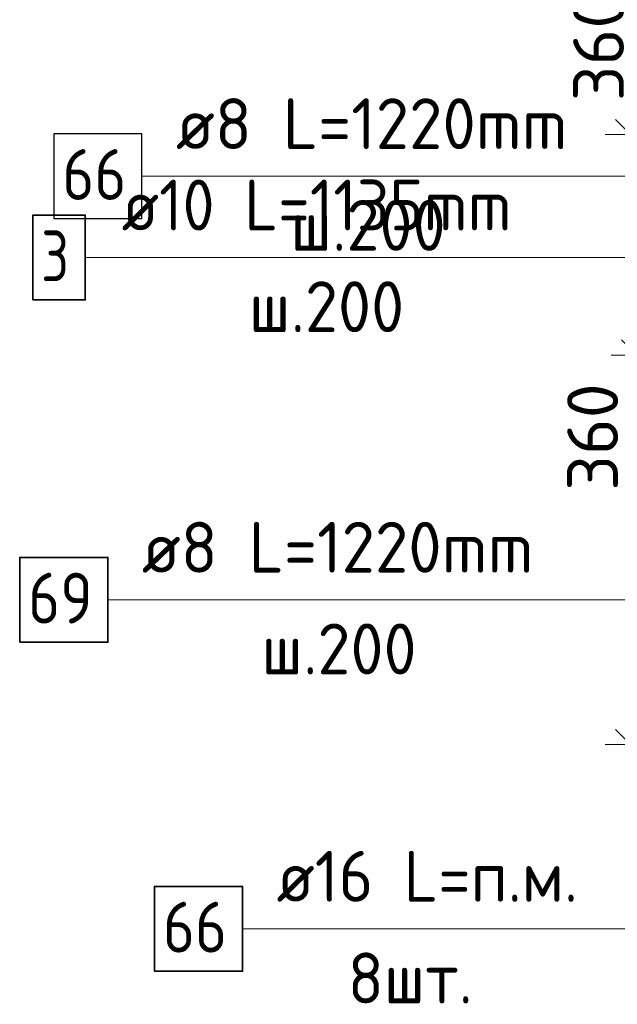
# Model space of a CAD drawing. Header units: metres. Extents: x -38 to 98, y -15 to 21.
# Tile 21 of 124: x 71.673 to 72.026, y 1.801 to 2.382. Entities that reach past the tile are written whole.
import ezdxf

# ---------------------------------------------------------------- set-up
doc = ezdxf.new("R2010")
doc.units = ezdxf.units.M
doc.header["$PDMODE"] = 65
for name, color, linetype, lineweight in [('XR$3$Арм.стержн. Хомут', 240, 'Continuous', 35), ('XR$3$Размерная линия (1)', 7, 'Continuous', 13), ('XR$5$Арм.стержн. Арматура края', 96, 'Continuous', 35), ('XR$5$Арм.стержн. Хомут', 240, 'Continuous', 35), ('XR$5$Арм.стержн.горизонт. 1', 180, 'Continuous', 35), ('XR$5$Размерная линия (1)', 7, 'Continuous', 13)]:
    doc.layers.add(name, color=color, linetype=linetype, lineweight=lineweight)
doc.styles.add('ISOCPEUR', font='txt')
doc.dimstyles.new('DIMSTYLE_24', dxfattribs={"dimtxt": 0.03, "dimasz": 0.03, "dimexe": 0, "dimexo": 0, "dimgap": 0.015, "dimtad": 2, "dimdec": 0, "dimlfac": 1000, "dimrnd": 5, "dimzin": 12, "dimdsep": 46, "dimtxsty": 'ISOCPEUR', "dimblk1": 'ALL_ML_STRICH', "dimblk2": 'ALL_ML_STRICH', "dimsah": 1, "dimcen": 0, "dimclrd": 7, "dimclre": 256, "dimclrt": 7, "dimadec": 0, "dimazin": 0, "dimtfac": 1, "dimtdec": 0, "dimtix": 1, "dimtmove": 2, "dimatfit": 3, "dimfxl": 0, "dimtzin": 0, "dimlwd": 0, "dimlwe": -3, "dimarcsym": 0})

# ---------------------------------------------------------------- blocks, each defined once
blk = doc.blocks.new('ALL_ML_STRICH')
at = {"color": 0, "linetype": 'ByBlock', "lineweight": -2}
for p, q in [((0, -0.5), (0, 0.5)), ((-0.3, -0.3), (0.3, 0.3)), ((-1, 0), (0.5, 0))]:
    blk.add_line(p, q, dxfattribs=at)
blk = doc.blocks.new('*D247')
at = {"layer": 'DEFPOINTS', "color": 7, "linetype": 'Continuous', "lineweight": 13, "transparency": 33554687}
for p in [(72.17211, 2.54403), (72.03736, 2.18403), (72.17211, 2.18403)]:
    blk.add_point(p, dxfattribs=at)
at = {"layer": 'XR$3$Размерная линия (1)', "color": 9, "linetype": 'Continuous', "lineweight": -2, "true_color": 0xc7c7c7, "transparency": 33554687}
for p, q in [((72.15211, 2.54403), (72.03736, 2.54403)), ((72.15211, 2.18403), (72.03736, 2.18403))]:
    blk.add_line(p, q, dxfattribs=at)
at = {"layer": 'XR$3$Размерная линия (1)', "color": 7, "linetype": 'Continuous', "lineweight": -2, "transparency": 33554687}
blk.add_line((72.03736, 2.18403), (72.03736, 2.54403), dxfattribs=at)
at = {"layer": 'XR$3$Размерная линия (1)', "color": 7, "linetype": 'Continuous', "lineweight": 13, "transparency": 33554687, "xscale": 0.03, "yscale": 0.03, "zscale": 0.03}
for p, rotation in [((72.03736, 2.54403), 90), ((72.03736, 2.18403), 270)]:
    blk.add_blockref('ALL_ML_STRICH', p, dxfattribs=dict(at, rotation=rotation))
at = {"layer": 'XR$3$Размерная линия (1)', "color": 7, "linetype": 'Continuous', "lineweight": 13, "transparency": 33554687, "insert": (72.01486, 2.36553), "char_height": 0.03, "width": 0.09, "attachment_point": 5, "rotation": 90, "style": 'ISOCPEUR'}
blk.add_mtext('\\A1;{360}', dxfattribs=at)
blk = doc.blocks.new('*D451')
at = {"layer": 'DEFPOINTS', "color": 7, "linetype": 'Continuous', "lineweight": 13, "transparency": 33554687}
for p in [(72.16861, 2.31411), (72.03386, 1.95411), (72.16861, 1.95411)]:
    blk.add_point(p, dxfattribs=at)
at = {"layer": 'XR$5$Размерная линия (1)', "color": 9, "linetype": 'Continuous', "lineweight": -2, "true_color": 0xc7c7c7, "transparency": 33554687}
for p, q in [((72.14861, 2.31411), (72.03386, 2.31411)), ((72.14861, 1.95411), (72.03386, 1.95411))]:
    blk.add_line(p, q, dxfattribs=at)
at = {"layer": 'XR$5$Размерная линия (1)', "color": 7, "linetype": 'Continuous', "lineweight": -2, "transparency": 33554687}
blk.add_line((72.03386, 1.95411), (72.03386, 2.31411), dxfattribs=at)
at = {"layer": 'XR$5$Размерная линия (1)', "color": 7, "linetype": 'Continuous', "lineweight": 13, "transparency": 33554687, "xscale": 0.03, "yscale": 0.03, "zscale": 0.03}
for p, rotation in [((72.03386, 2.31411), 90), ((72.03386, 1.95411), 270)]:
    blk.add_blockref('ALL_ML_STRICH', p, dxfattribs=dict(at, rotation=rotation))
at = {"layer": 'XR$5$Размерная линия (1)', "color": 7, "linetype": 'Continuous', "lineweight": 13, "transparency": 33554687, "insert": (72.01136, 2.13561), "char_height": 0.03, "width": 0.09, "attachment_point": 5, "rotation": 90, "style": 'ISOCPEUR'}
blk.add_mtext('\\A1;{360}', dxfattribs=at)

msp = doc.modelspace()

# ---------------------------------------------------------------- linework, layer by layer
at = {"layer": 'XR$3$Арм.стержн. Хомут', "color": 7, "linetype": 'Continuous', "lineweight": 13, "transparency": 33554687}
msp.add_line((71.74558, 2.28956), (72.03758, 2.28956), dxfattribs=at)
at = {"layer": 'XR$3$Арм.стержн. Хомут', "color": 7, "linetype": 'Continuous', "lineweight": 25, "transparency": 33554687}
msp.add_lwpolyline([(71.69358, 2.26456), (71.74558, 2.26456), (71.74558, 2.31456), (71.69358, 2.31456), (71.69358, 2.26456)], dxfattribs=at)
at = {"layer": 'XR$5$Арм.стержн. Арматура края', "color": 7, "linetype": 'Continuous', "lineweight": 13, "transparency": 33554687}
for p, q in [((71.71211, 2.24155), (72.02211, 2.24155)), ((72.02211, 2.24155), (72.14365, 2.24155))]:
    msp.add_line(p, q, dxfattribs=at)
at = {"layer": 'XR$5$Арм.стержн. Арматура края', "color": 7, "linetype": 'Continuous', "lineweight": 35, "transparency": 33554687}
msp.add_lwpolyline([(71.68111, 2.21655), (71.71211, 2.21655), (71.71211, 2.26655), (71.68111, 2.26655), (71.68111, 2.21655)], dxfattribs=at)
at = {"layer": 'XR$5$Арм.стержн. Хомут', "color": 7, "linetype": 'Continuous', "lineweight": 13, "transparency": 33554687}
for p, q in [((71.72545, 2.03957), (72.02345, 2.03957)), ((72.02345, 2.03957), (72.14664, 2.03957))]:
    msp.add_line(p, q, dxfattribs=at)
at = {"layer": 'XR$5$Арм.стержн. Хомут', "color": 7, "linetype": 'Continuous', "lineweight": 35, "transparency": 33554687}
msp.add_lwpolyline([(71.67345, 2.01457), (71.72545, 2.01457), (71.72545, 2.06457), (71.67345, 2.06457), (71.67345, 2.01457)], dxfattribs=at)
at = {"layer": 'XR$5$Арм.стержн.горизонт. 1', "color": 7, "linetype": 'Continuous', "lineweight": 13, "transparency": 33554687}
msp.add_line((71.80493, 1.84538), (72.03093, 1.84538), dxfattribs=at)
at = {"layer": 'XR$5$Арм.стержн.горизонт. 1', "color": 7, "linetype": 'Continuous', "lineweight": 35, "transparency": 33554687}
msp.add_lwpolyline([(71.75293, 1.82038), (71.80493, 1.82038), (71.80493, 1.87038), (71.75293, 1.87038), (71.75293, 1.82038)], dxfattribs=at)

# ---------------------------------------------------------------- texts
at = {"layer": 'XR$3$Арм.стержн. Хомут', "color": 7, "linetype": 'Continuous', "lineweight": 25, "transparency": 33554687, "char_height": 0.03, "attachment_point": 7, "style": 'ISOCPEUR'}
for s, insert, width in [('\\W0.96;ø8 L=1220mm ', (71.76558, 2.30556), 0.2722217), ('\\W0.87;66', (71.69858, 2.27556), 0.0550812), ('\\W0.95;ш.200 ', (71.83308, 2.24556), 0.1311995)]:
    msp.add_mtext(s, dxfattribs=dict(at, insert=insert, width=width))
at = {"layer": 'XR$5$Арм.стержн. Арматура края', "color": 7, "linetype": 'Continuous', "lineweight": 25, "transparency": 33554687, "char_height": 0.03, "attachment_point": 7, "style": 'ISOCPEUR'}
for s, insert, width in [('\\W0.92;ø10 L=1135mm ', (71.73361, 2.25755), 0.2806692), ('\\W0.78;3', (71.68611, 2.22755), 0.0326407), ('\\W0.95;ш.200 ', (71.80861, 2.19755), 0.1311997)]:
    msp.add_mtext(s, dxfattribs=dict(at, insert=insert, width=width))
at = {"layer": 'XR$5$Арм.стержн. Хомут', "color": 7, "linetype": 'Continuous', "lineweight": 25, "transparency": 33554687, "char_height": 0.03, "attachment_point": 7, "style": 'ISOCPEUR'}
for s, insert, width in [('\\W0.96;ø8 L=1220mm ', (71.74545, 2.05557), 0.2722217), ('\\W0.87;69', (71.67845, 2.02557), 0.0550812), ('\\W0.95;ш.200 ', (71.81595, 1.99557), 0.1311996)]:
    msp.add_mtext(s, dxfattribs=dict(at, insert=insert, width=width))
at = {"layer": 'XR$5$Арм.стержн.горизонт. 1', "color": 7, "linetype": 'Continuous', "lineweight": 25, "transparency": 33554687, "char_height": 0.03, "attachment_point": 7, "style": 'ISOCPEUR'}
for s, insert, width in [('\\W0.94;ø16 L=п.м.', (71.82493, 1.86138), 0.1999832), ('\\W0.87;66', (71.75793, 1.83138), 0.0550812), ('\\W0.94;8шт. ', (71.86693, 1.80138), 0.1161286)]:
    msp.add_mtext(s, dxfattribs=dict(at, insert=insert, width=width))

# ---------------------------------------------------------------- dimensions: what is measured, and where the dimension line sits
at = {"layer": 'XR$3$Размерная линия (1)', "color": 7, "linetype": 'Continuous', "lineweight": 13, "transparency": 33554687}
dim = msp.add_linear_dim(base=(72.03736, 2.54403), p1=(72.15211, 2.18403), p2=(72.15211, 2.54403), angle=90, dimstyle='DIMSTYLE_24', override={"dimpost": '<>', "dimclrd": 7, "dimclre": 9, "dimclrt": 7, "dimlwd": 0, "dimlwe": 65533}, dxfattribs=at)
dim.commit()
dim.dimension.update_dxf_attribs({"geometry": '*D247', "text_midpoint": (72.01486, 2.36553), "dimtype": 160})
at = {"layer": 'XR$5$Размерная линия (1)', "color": 7, "linetype": 'Continuous', "lineweight": 13, "transparency": 33554687}
dim = msp.add_linear_dim(base=(72.03386, 2.31411), p1=(72.14861, 1.95411), p2=(72.14861, 2.31411), angle=90, dimstyle='DIMSTYLE_24', override={"dimpost": '<>', "dimclrd": 7, "dimclre": 9, "dimclrt": 7, "dimlwd": 0, "dimlwe": 65533}, dxfattribs=at)
dim.commit()
dim.dimension.update_dxf_attribs({"geometry": '*D451', "text_midpoint": (72.01136, 2.13561), "dimtype": 160})

doc.saveas('drawing.dxf')
